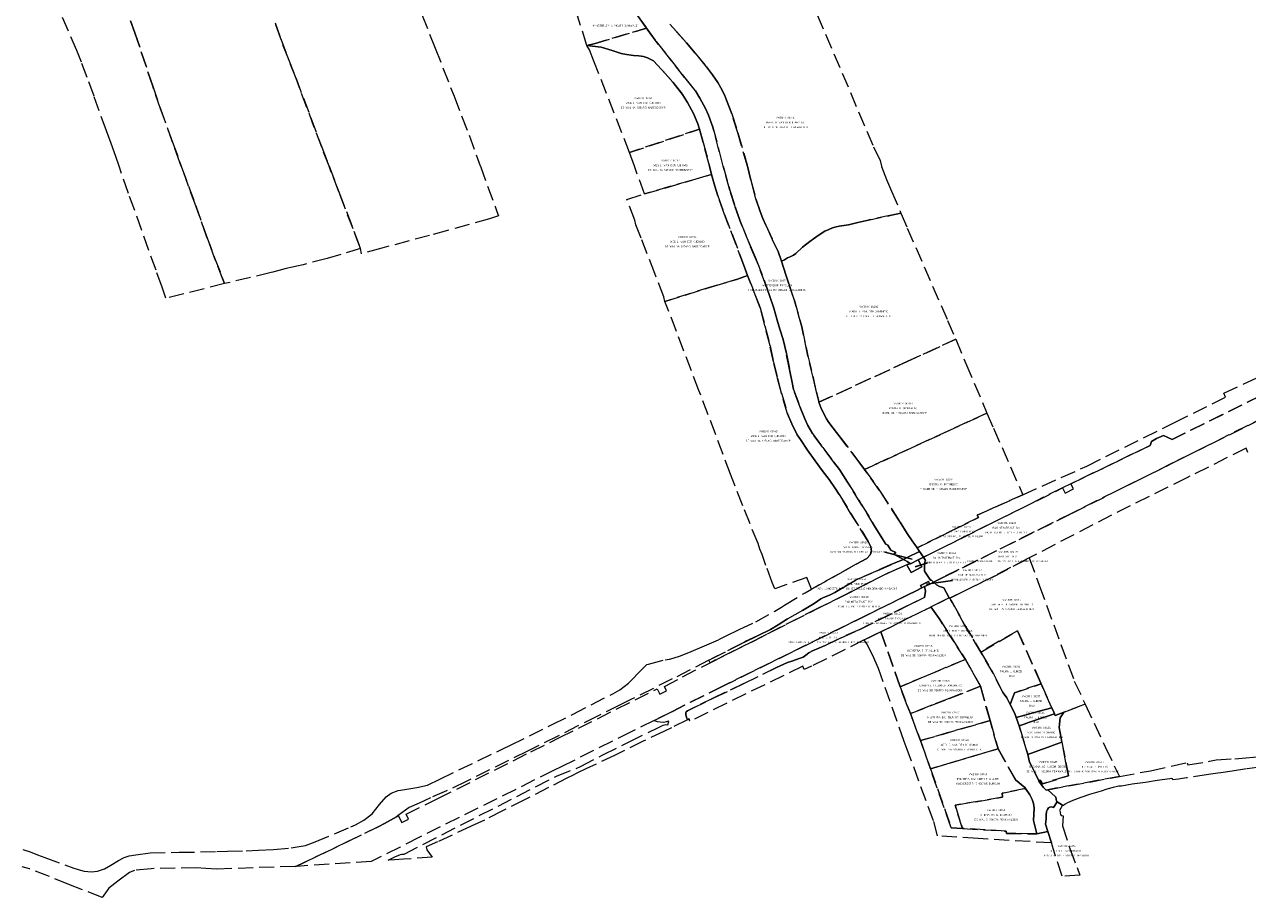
# Model space of a CAD drawing. Header units: metres. Extents: x 188526 to 197860, y 581431 to 587564.
# Tile 14 of 31: x 193414 to 194226, y 582515 to 583094. Entities that reach past the tile are written whole.
import ezdxf
from ezdxf.enums import TextEntityAlignment as Align

# ---------------------------------------------------------------- set-up
doc = ezdxf.new("R2010")
doc.units = ezdxf.units.M
doc.linetypes.add('DASHEDX2', pattern=[14, 10, -4])
doc.layers.add('B-WA-KG-GRENS_KADASTRAAL-G', color=150, linetype='DASHEDX2', lineweight=18)
doc.layers.add('B-WA-KG-GRENS_KADASTRAAL-T50', color=130, linetype='Continuous', lineweight=50)
doc.styles.add('NLCS-ISO-T25', font='NLCS-ISO.ttf', dxfattribs={"height": 2.5})

msp = doc.modelspace()

# ---------------------------------------------------------------- linework, layer by layer
at = {"flags": 128}
for points in [[(194003.23, 582739.24), (193985.01, 582743.82)], [(194013.39, 582736.78), (194005.26, 582734.09)], [(194012.86, 582722.66), (194030.07, 582724.99)]]:
    msp.add_lwpolyline(points, dxfattribs=at)
at = {"layer": 'B-WA-KG-GRENS_KADASTRAAL-G'}
for points in [[(193929.32, 583126.23), (193977.61, 583012.89), (193982.01, 583003.79), (193982.93, 583000), (193982.96, 582999.85), (193986.25, 582991.3), (193989.53, 582983.53), (193995.66, 582968.92), (193989.6, 582967.51), (193973.07, 582964.04), (193967.14, 582962.59), (193961.03, 582961.21), (193954.78, 582960.13), (193952.69, 582959.75), (193950.3, 582959.12), (193947.93, 582958.1), (193945.36, 582956.8), (193940.85, 582953.94), (193937.82, 582951.89), (193935.28, 582949.99), (193930.41, 582946.2), (193925.98, 582942.16), (193924.46, 582941), (193922.68, 582940.02), (193920.53, 582939.13), (193918.42, 582937.82), (193916.48, 582936.89), (193914.34, 582943.44), (193914.34, 582943.44), (193911.49, 582949.18), (193906.16, 582960.96), (193904.02, 582965.3), (193902.29, 582970.03), (193899.56, 582978.31), (193896.27, 582990.73), (193893.94, 583000), (193887.58, 583022.13), (193883.52, 583034.77), (193880.08, 583043.95), (193878.64, 583047.29), (193876.24, 583052.14), (193874.34, 583055.53), (193870.77, 583060.77), (193866.79, 583065.92), (193859.27, 583075.08), (193853.54, 583081.83), (193846.72, 583089.4), (193842.46, 583094.24)], [(193484.47, 583096.53), (193487.39, 583088.6), (193499.16, 583053.23), (193504.25, 583038.18), (193512.41, 583016.06), (193517.26, 583002.46), (193518.16, 583000), (193527.79, 582973.66), (193534.84, 582953.67), (193540.23, 582939.13), (193545.99, 582924.32), (193546.92, 582922.08), (193507.96, 582912.36), (193505.34, 582919.78), (193505.34, 582919.78), (193501.36, 582930.99), (193483.13, 582981.91), (193476.86, 583000), (193474.63, 583006.46), (193471.49, 583015), (193468.44, 583023.56), (193460.21, 583046.55), (193455.64, 583058.84), (193451.85, 583068.98), (193448.75, 583076.77), (193437.39, 583103.07)], [(193580.45, 583095.16), (193584.13, 583084.48), (193594.28, 583058.28), (193611.33, 583012.7), (193616.21, 583000), (193616.21, 583000), (193622.69, 582983.1), (193637.12, 582945.41), (193623.98, 582941.46), (193614.88, 582938.83), (193599.09, 582934.64), (193594.77, 582933.65), (193591.9, 582933.06), (193587.78, 582932.12), (193577.71, 582929.48), (193546.92, 582922.08), (193545.99, 582924.32), (193540.23, 582939.13), (193534.84, 582953.67), (193527.79, 582973.66), (193518.16, 583000), (193517.26, 583002.46), (193512.41, 583016.06), (193504.25, 583038.18), (193499.16, 583053.23), (193487.39, 583088.6), (193484.47, 583096.53)], [(193677.8, 583100.7), (193686.67, 583078.35), (193699.16, 583046.43), (193709.11, 583020.71), (193716.62, 583000.19), (193716.69, 583000), (193726.38, 582973.33), (193727.5, 582969.98), (193728.73, 582967.01), (193722.75, 582965.17), (193694.93, 582957.44), (193682.99, 582954.09), (193651.2, 582945.58), (193637.8, 582941.89), (193637.12, 582945.41), (193637.12, 582945.41), (193622.69, 582983.1), (193616.21, 583000), (193611.33, 583012.7), (193594.28, 583058.28), (193584.13, 583084.48), (193580.45, 583095.16)], [(193842.46, 583094.24), (193846.72, 583089.4), (193853.54, 583081.83), (193859.27, 583075.08), (193866.79, 583065.92), (193870.77, 583060.77), (193874.34, 583055.53), (193876.24, 583052.14), (193878.64, 583047.29), (193880.08, 583043.95), (193883.52, 583034.77), (193887.58, 583022.13), (193893.94, 583000), (193896.27, 582990.73), (193899.56, 582978.31), (193902.29, 582970.03), (193904.02, 582965.3), (193906.16, 582960.96), (193911.49, 582949.18), (193914.34, 582943.44), (193916.48, 582936.89), (193919.39, 582927.98), (193921.28, 582921.91), (193924.88, 582911.65), (193929.96, 582893.34), (193934, 582874.23), (193937.47, 582859.86), (193939.64, 582849.98), (193941.2, 582843.88), (193941.4, 582843.35), (193942.73, 582839.82), (193945, 582834.84), (193946.3, 582832.38), (193947.44, 582830.63), (193949.35, 582828.22), (193954.67, 582821.26), (193968.54, 582802.86), (193971.6, 582798.67), (193981.65, 582784.87), (193995.17, 582763.85), (194000, 582756.29), (194003.63, 582750.79), (194005.09, 582748.85), (194006.57, 582746.65), (194008.1, 582744.37), (194000, 582740.35), (193997.66, 582739.19), (193997.41, 582739.06), (193997.41, 582739.06), (193991.02, 582742.59), (193992.41, 582743.56), (193989.18, 582745.21), (193987.07, 582748.55), (193985.74, 582749.09), (193983.12, 582753.4), (193978.06, 582761.5), (193969.49, 582775.78), (193960.34, 582790.33), (193955, 582798.7), (193950.94, 582803.9), (193944, 582813.36), (193937.13, 582822.52), (193933.96, 582827.98), (193931.93, 582832.39), (193928.65, 582840.62), (193924.46, 582851.8), (193923.5, 582856.56), (193921.86, 582865.1), (193919.76, 582875.62), (193917.73, 582885.06), (193915.35, 582891.82), (193913.54, 582897.88), (193911.35, 582905.75), (193908.65, 582914.2), (193905.99, 582921.8), (193900, 582937.35), (193895.69, 582947.33), (193889.14, 582963.53), (193885.72, 582972.95), (193882.28, 582984.05), (193877.71, 583000), (193875.23, 583009.86), (193870.99, 583025.89), (193868.14, 583033.85), (193865.99, 583038.32), (193862.42, 583045.09), (193859.39, 583050.03), (193852.37, 583058.79), (193833.29, 583082.88), (193826.92, 583091.73), (193820.8, 583100.24)], [(193412.96, 582546.46), (193417.88, 582544.85), (193422.75, 582543.05), (193427.67, 582541.18), (193446.74, 582534.04), (193451.19, 582532.75), (193453.75, 582532.04), (193458.54, 582531.6), (193462.61, 582532.08), (193467.19, 582533.72), (193471.34, 582536.04), (193476.36, 582539.26), (193480.25, 582541.25), (193483.62, 582542.33), (193487.94, 582543.02), (193497.43, 582544.21), (193516.81, 582544.65), (193541.73, 582545.1), (193548.83, 582545.28), (193561.12, 582545.66), (193569.39, 582545.98), (193579.24, 582546.45), (193591.17, 582547.53), (193596.27, 582548.38), (193600.64, 582549.25), (193606.91, 582551.56), (193630.77, 582561.52), (193633.74, 582562.94), (193639.27, 582565.94), (193644.73, 582570.17), (193649.79, 582576.28), (193654.23, 582581.36), (193657.42, 582583.83), (193662.02, 582585.57), (193666.45, 582586.32), (193674.42, 582587.61), (193681.45, 582589.17), (193689.75, 582593.27), (193731.51, 582613.27), (193736.64, 582615.74), (193764.4, 582629.44), (193777.75, 582636.2), (193804.53, 582649.84), (193809.22, 582652.43), (193815.04, 582656.8), (193817.88, 582659.7), (193821.39, 582663.52), (193827.11, 582669.22), (193828.31, 582669.51), (193839.2, 582672.45), (193840.64, 582672.54), (193842.11, 582672.73), (193844.51, 582673.41), (193849.55, 582675.02), (193856.56, 582677.9), (193865.47, 582681.71), (193874.89, 582685.89), (193879.43, 582688.07), (193888.34, 582692.54), (193899.42, 582697.65), (193912.06, 582704.7), (193916.55, 582707.42), (193918.45, 582708.62), (193932.16, 582716.93), (193936.37, 582719.28), (193938.07, 582720.2), (193953.82, 582729.01), (193966.07, 582735.96), (193973.12, 582739.71), (193975.47, 582742.03), (193976.15, 582744.29), (193975.89, 582747.49), (193974.07, 582750.98), (193962.32, 582769.77), (193954.86, 582782.22), (193952.38, 582785.95), (193948.13, 582792.05), (193943.56, 582798.07), (193938.8, 582804.53), (193933.76, 582811.57), (193929.15, 582818.59), (193926.89, 582821.73), (193923.38, 582829.07), (193920.59, 582835.6), (193916.41, 582849.41), (193913.91, 582859.31), (193911.23, 582870.19), (193908.89, 582880.89), (193905.53, 582894.03), (193902.39, 582905.92), (193901.24, 582908.94), (193894.02, 582927.53), (193891.34, 582934.76), (193878.75, 582967.97), (193874.19, 582980.36), (193872.21, 582986.72), (193870.01, 582994.53), (193868.69, 583000), (193868.25, 583001.82), (193864.51, 583015.82), (193862.11, 583024.69), (193860.96, 583028.23), (193858.13, 583034.98), (193854.08, 583042.21), (193850.86, 583047.72), (193844.46, 583055.91), (193836.84, 583064.3), (193831.52, 583070.01), (193827.63, 583071.92), (193824.83, 583072.93), (193821.76, 583073.23), (193818.25, 583073.57), (193813.7, 583074.13), (193810.01, 583074.87), (193804.21, 583076.79), (193796.84, 583079.05), (193787.34, 583080.04), (193792.75, 583081.48), (193826.92, 583091.73), (193833.29, 583082.88), (193852.37, 583058.79), (193859.39, 583050.03), (193862.42, 583045.09), (193865.99, 583038.32), (193868.14, 583033.85), (193870.99, 583025.89), (193875.23, 583009.86), (193877.71, 583000), (193882.28, 582984.05), (193885.72, 582972.95), (193889.14, 582963.53), (193895.69, 582947.33), (193900, 582937.35), (193905.99, 582921.8), (193908.65, 582914.2), (193911.35, 582905.75), (193913.54, 582897.88), (193915.35, 582891.82), (193917.73, 582885.06), (193919.76, 582875.62), (193921.86, 582865.1), (193923.5, 582856.56), (193924.46, 582851.8), (193928.65, 582840.62), (193931.93, 582832.39), (193933.96, 582827.98), (193937.13, 582822.52), (193944, 582813.36), (193950.94, 582803.9), (193955, 582798.7), (193960.34, 582790.33), (193969.49, 582775.78), (193978.06, 582761.5), (193983.12, 582753.4), (193985.74, 582749.09), (193987.07, 582748.55), (193989.18, 582745.21), (193992.41, 582743.56), (193991.02, 582742.59), (193997.41, 582739.06), (193990.3, 582736.08), (193980.42, 582731.7), (193966.98, 582725.89), (193957.46, 582720.48), (193951.92, 582717.11), (193948.38, 582715.38), (193944.49, 582713.7), (193942.59, 582712.91), (193938.11, 582709.77), (193930.41, 582705.23), (193920.56, 582699.54), (193914.33, 582695.67), (193909.2, 582692.55), (193901.07, 582688.55), (193891.49, 582683.95), (193868.32, 582672.11), (193844.03, 582659.69), (193816.91, 582646.2), (193809.04, 582642.29), (193794.45, 582635.02), (193781.34, 582628.57), (193768.02, 582621.74), (193747.87, 582611.76), (193707.14, 582591.61), (193694.13, 582585.36), (193683.65, 582580.76), (193676, 582577.32), (193669.35, 582574.36), (193662.09, 582569.02), (193660.89, 582568.14), (193652.96, 582563.83), (193648.74, 582561.55), (193628.74, 582551.71), (193599.72, 582537.91), (193594.17, 582535.27), (193593.77, 582535.25), (193541.75, 582533.49), (193534.32, 582533.96), (193528.06, 582534.22), (193498.15, 582533.76), (193486.98, 582532.56), (193485.22, 582531.9), (193483.75, 582531.2), (193475.99, 582525.55), (193469.98, 582520.88), (193465.58, 582514.61), (193443.58, 582523.31), (193417.32, 582533.71), (193412.51, 582534.92)], [(194413.92, 582921.53), (194176.18, 582803.05), (194109.37, 582769.75), (194024.06, 582727.26), (194017.39, 582723.95), (194017.39, 582723.95), (194016.16, 582725.34), (194015.38, 582725.27), (194014.6, 582726.6), (194011.48, 582731.3), (194011.46, 582734.83), (194011.58, 582737.32), (194012.01, 582738.35), (194010.71, 582740.48), (194103, 582786.51), (194104.7, 582783.09), (194110.33, 582785.89), (194108.66, 582789.24), (194161.26, 582814.68), (194162.04, 582817.25), (194165.49, 582819.19), (194170.09, 582821.36), (194175.75, 582818.52), (194322.17, 582891.23)], [(194226.02, 582810), (194224.96, 582812.82), (194187.57, 582794.22), (194187.57, 582794.22), (194185.56, 582793.22), (194135.5, 582768.33), (194080.98, 582740.04), (194057.82, 582728.02), (194028.2, 582713.3), (194027.91, 582713.52), (194024.25, 582720.25), (194022.94, 582720.54), (194021.42, 582721.04), (194019.5, 582722.17), (194017.39, 582723.95), (194024.06, 582727.26), (194109.37, 582769.75), (194176.18, 582803.05), (194413.92, 582921.53)], [(194322.17, 582891.23), (194175.75, 582818.52), (194170.09, 582821.36), (194165.49, 582819.19), (194162.04, 582817.25), (194161.26, 582814.68), (194108.66, 582789.24), (194103, 582786.51), (194010.71, 582740.48), (194008.1, 582744.37), (194006.57, 582746.65), (194047.26, 582766.88), (194046.45, 582768.42), (194076.66, 582781.94), (194119.25, 582801.01), (194172.52, 582827.51), (194174.34, 582828.41), (194177.36, 582829.91), (194211.23, 582846.75), (194210.2, 582849.36), (194244.5, 582865.45)], [(194235.61, 582601.3), (194225.23, 582600), (194215.69, 582598.55), (194208.18, 582597.45), (194206.13, 582597.14), (194199.82, 582596.22), (194185.25, 582593.96), (194179.98, 582593.28), (194176.19, 582592.79), (194176.02, 582593.29), (194175.87, 582593.5), (194175.56, 582593.68), (194174.29, 582593.48), (194165.9, 582592.22), (194158.11, 582590.98), (194149.34, 582589.8), (194142.27, 582588.61), (194140.39, 582588.5), (194136.75, 582587.58), (194132.45, 582586.6), (194128.62, 582585.17), (194120.88, 582582.92), (194115.15, 582581.03), (194109.93, 582579.11), (194106.31, 582577.54), (194104.75, 582576.61), (194103.68, 582575.78), (194103.22, 582575.7), (194102.95, 582575.88), (194099.51, 582578.18), (194099.08, 582578.55), (194098.64, 582581.2), (194098.41, 582581.48), (194093.37, 582586.18), (194140.85, 582594.97), (194161.45, 582598.79), (194185.68, 582604.12), (194186.19, 582602.72), (194200.56, 582605.05), (194204.95, 582606.1), (194217.45, 582606.78), (194222.2, 582607.02), (194235.1, 582608.41)]]:
    msp.add_lwpolyline(points, dxfattribs=at)
for points in [[(193826.92, 583091.73), (193792.75, 583081.48), (193787.34, 583080.04), (193781.15, 583099.86), (193814.96, 583110.43), (193816.89, 583106.96), (193832.8, 583111.68), (193834.42, 583112.17), (193835.67, 583107.97), (193835.2, 583107.83), (193819.12, 583103.05), (193820.8, 583100.24), (193826.92, 583091.73)], [(193815.61, 583009.04), (193791.99, 583069.81), (193789.02, 583077.3), (193787.34, 583080.04), (193796.84, 583079.05), (193804.21, 583076.79), (193810.01, 583074.87), (193813.7, 583074.13), (193818.25, 583073.57), (193821.76, 583073.23), (193824.83, 583072.93), (193827.63, 583071.92), (193831.52, 583070.01), (193836.84, 583064.3), (193844.46, 583055.91), (193850.86, 583047.72), (193854.08, 583042.21), (193858.13, 583034.98), (193860.96, 583028.23), (193862.11, 583024.69), (193815.61, 583009.04)], [(193825.59, 582981.6), (193818.9, 583000), (193815.61, 583009.04), (193862.11, 583024.69), (193864.51, 583015.82), (193868.25, 583001.82), (193868.69, 583000), (193870.01, 582994.53), (193825.59, 582981.6)], [(193813.86, 582978), (193825.59, 582981.6), (193870.01, 582994.53), (193872.21, 582986.72), (193874.19, 582980.36), (193878.75, 582967.97), (193891.34, 582934.76), (193894.02, 582927.53), (193887.34, 582925.14), (193870.1, 582919.98), (193839.18, 582910.3), (193838.4, 582913.25), (193832.47, 582928.72), (193823.31, 582952.19), (193819.83, 582961.03), (193819.16, 582964.11), (193813.86, 582978)], [(193941.4, 582843.35), (193941.2, 582843.88), (193939.64, 582849.98), (193937.47, 582859.86), (193934, 582874.23), (193929.96, 582893.34), (193924.88, 582911.65), (193921.28, 582921.91), (193919.39, 582927.98), (193916.48, 582936.89), (193918.42, 582937.82), (193920.53, 582939.13), (193922.68, 582940.02), (193924.46, 582941), (193925.98, 582942.16), (193930.41, 582946.2), (193935.28, 582949.99), (193937.82, 582951.89), (193940.85, 582953.94), (193945.36, 582956.8), (193947.93, 582958.1), (193950.3, 582959.12), (193952.69, 582959.75), (193954.78, 582960.13), (193961.03, 582961.21), (193967.14, 582962.59), (193973.07, 582964.04), (193989.6, 582967.51), (193995.66, 582968.92), (194000, 582958.98), (194026.74, 582897.68), (194032.17, 582885.12), (194000, 582870.32), (193941.4, 582843.35)], [(193936.37, 582719.28), (193933.22, 582727.12), (193912.03, 582719.48), (193910.36, 582723.61), (193906.15, 582735.06), (193903.68, 582742.2), (193902.17, 582745.85), (193900.92, 582749.67), (193890.75, 582774.66), (193882.77, 582795.62), (193861.75, 582851.17), (193839.18, 582910.3), (193870.1, 582919.98), (193887.34, 582925.14), (193894.02, 582927.53), (193901.24, 582908.94), (193902.39, 582905.92), (193905.53, 582894.03), (193908.89, 582880.89), (193911.23, 582870.19), (193913.91, 582859.31), (193916.41, 582849.41), (193920.59, 582835.6), (193923.38, 582829.07), (193926.89, 582821.73), (193929.15, 582818.59), (193933.76, 582811.57), (193938.8, 582804.53), (193943.56, 582798.07), (193948.13, 582792.05), (193952.38, 582785.95), (193954.86, 582782.22), (193962.32, 582769.77), (193974.07, 582750.98), (193975.89, 582747.49), (193976.15, 582744.29), (193975.47, 582742.03), (193973.12, 582739.71), (193966.07, 582735.96), (193953.82, 582729.01), (193938.07, 582720.2), (193936.37, 582719.28)], [(194000, 582811.77), (193971.6, 582798.67), (193968.54, 582802.86), (193954.67, 582821.26), (193949.35, 582828.22), (193947.44, 582830.63), (193946.3, 582832.38), (193945, 582834.84), (193942.73, 582839.82), (193941.4, 582843.35), (194000, 582870.32), (194032.17, 582885.12), (194038.97, 582869), (194052.89, 582836.17), (194000, 582811.77)], [(194000, 582811.77), (194052.89, 582836.17), (194057.24, 582826.06), (194076.66, 582781.94), (194046.45, 582768.42), (194047.26, 582766.88), (194006.57, 582746.65), (194005.09, 582748.85), (194003.63, 582750.79), (194000, 582756.29), (193995.17, 582763.85), (193981.65, 582784.87), (193971.6, 582798.67), (194000, 582811.77)], [(193997.41, 582739.06), (193997.66, 582739.19), (194000, 582740.35), (194008.1, 582744.37), (194010.71, 582740.48), (194007.18, 582738.71), (194002.1, 582736.18), (194000, 582737.69), (193998.44, 582738.49), (193997.41, 582739.06)], [(193660.89, 582568.14), (193662.09, 582569.02), (193664.42, 582564.36), (193669.02, 582566.66), (193667.35, 582570), (193688.43, 582580.25), (193750.14, 582611.35), (193769.26, 582620.77), (193833.89, 582653.16), (193835.66, 582649.57), (193840.22, 582651.84), (193838.81, 582654.67), (193850.85, 582661.11), (193869.14, 582670.44), (193869.19, 582670.46), (193897.86, 582684.8), (193940.88, 582706.72), (193958.85, 582715.61), (193987.96, 582730.41), (193999.77, 582735.49), (194000, 582735.06), (194002.47, 582730.34), (194009.61, 582734.07), (194007.18, 582738.71), (194010.71, 582740.48), (194012.01, 582738.35), (194011.58, 582737.32), (194011.46, 582734.83), (194011.48, 582731.3), (194014.6, 582726.6), (194015.38, 582725.27), (194016.16, 582725.34), (194017.39, 582723.95), (194014.9, 582722.71), (194013.99, 582724.46), (194008.81, 582721.75), (194009.65, 582720.11), (194005.94, 582718.27), (194000, 582715.32), (193970.44, 582700.66), (193877.17, 582654.78), (193843.7, 582637.92), (193831.98, 582632.16), (193816.82, 582624.7), (193770.61, 582601.56), (193765.21, 582598.88), (193676.21, 582554.61), (193663.31, 582548.15), (193644.14, 582538.61), (193597.31, 582535.44), (193594.17, 582535.27), (193599.72, 582537.91), (193628.74, 582551.71), (193648.74, 582561.55), (193652.96, 582563.83), (193660.89, 582568.14)], [(193990.3, 582736.08), (193997.41, 582739.06), (193998.44, 582738.49), (194000, 582737.69), (194002.1, 582736.18), (194000, 582735.56), (193999.77, 582735.49), (193987.96, 582730.41), (193958.85, 582715.61), (193940.88, 582706.72), (193897.86, 582684.8), (193869.19, 582670.46), (193869.14, 582670.44), (193868.32, 582672.11), (193891.49, 582683.95), (193901.07, 582688.55), (193909.2, 582692.55), (193914.33, 582695.67), (193920.56, 582699.54), (193930.41, 582705.23), (193938.11, 582709.77), (193942.59, 582712.91), (193944.49, 582713.7), (193948.38, 582715.38), (193951.92, 582717.11), (193957.46, 582720.48), (193966.98, 582725.89), (193980.42, 582731.7), (193990.3, 582736.08)], [(194000, 582735.06), (193999.77, 582735.49), (194000, 582735.56), (194002.1, 582736.18), (194007.18, 582738.71), (194009.61, 582734.07), (194002.47, 582730.34), (194000, 582735.06)], [(194048.78, 582677.56), (194038.07, 582695.58), (194030.02, 582710.25), (194028.92, 582712.01), (194028.2, 582713.3), (194057.82, 582728.02), (194080.98, 582740.04), (194087.57, 582721.92), (194110.86, 582658.32), (194118.05, 582642.96), (194103.5, 582637.53), (194098.11, 582635.52), (194097.68, 582636.48), (194097.2, 582637.57), (194095.86, 582640.6), (194088.83, 582656.5), (194073.19, 582691.7), (194048.78, 582677.56)], [(193659.7, 582539.57), (193655.44, 582539.37), (193659.77, 582541.52), (193663.63, 582543.16), (193664.46, 582543.31), (193666.07, 582543.49), (193767.12, 582595.13), (193783.2, 582601.51), (193797.95, 582609.25), (193815.36, 582617.96), (193834.85, 582627.51), (193837.87, 582628.92), (193839.76, 582629.54), (193841.09, 582629.29), (193841.78, 582631.39), (193841.55, 582631.76), (193840.25, 582631.14), (193838.52, 582630.86), (193835.95, 582631.03), (193834.12, 582631.2), (193832.96, 582631.61), (193832.05, 582632.11), (193831.98, 582632.16), (193843.7, 582637.92), (193877.17, 582654.78), (193970.44, 582700.66), (194000, 582715.32), (194005.94, 582718.27), (194009.65, 582720.11), (194011.52, 582721.03), (194012.09, 582717.9), (194011.4, 582713.78), (194000, 582708.16), (193968.41, 582692.57), (193956.22, 582687.05), (193945.59, 582681.98), (193937.07, 582678.26), (193934.71, 582676.96), (193932.68, 582675.59), (193930.9, 582674.16), (193928.97, 582673.4), (193923.46, 582671.56), (193920.54, 582670.59), (193913.3, 582667.28), (193891.59, 582656.6), (193871.56, 582647.11), (193857.24, 582639.98), (193854.16, 582638.5), (193853.25, 582637.76), (193853.12, 582637.5), (193852.92, 582637.1), (193853.05, 582635.96), (193853.46, 582634.33), (193854.08, 582632.6), (193843.53, 582627.3), (193838.76, 582625.09), (193824.79, 582618.31), (193806.11, 582609.21), (193786.71, 582600), (193781.2, 582597.35), (193777.83, 582595.7), (193774.01, 582593.84), (193761.82, 582587.62), (193746.03, 582579.44), (193731.3, 582572.07), (193719.33, 582566.03), (193710.58, 582561.88), (193688.16, 582551.6), (193680.73, 582548.33), (193681.1, 582546.33), (193684.6, 582541.48), (193665.66, 582540.02), (193659.7, 582539.57)], [(193855.7, 582631.64), (193855.16, 582633.14), (193854.08, 582632.6), (193853.46, 582634.33), (193853.05, 582635.96), (193852.92, 582637.1), (193853.12, 582637.5), (193853.25, 582637.76), (193854.16, 582638.5), (193857.24, 582639.98), (193871.56, 582647.11), (193891.59, 582656.6), (193913.3, 582667.28), (193920.54, 582670.59), (193923.46, 582671.56), (193928.97, 582673.4), (193930.9, 582674.16), (193932.68, 582675.59), (193934.71, 582676.96), (193937.07, 582678.26), (193945.59, 582681.98), (193956.22, 582687.05), (193968.41, 582692.57), (194000, 582708.16), (194011.4, 582713.78), (194012.09, 582717.9), (194011.52, 582721.03), (194014.9, 582722.71), (194017.39, 582723.95), (194019.5, 582722.17), (194021.42, 582721.04), (194022.94, 582720.54), (194024.25, 582720.25), (194027.91, 582713.52), (194015.68, 582707.46), (194015.17, 582707.21), (194000, 582699.71), (193982.51, 582691.07), (193971.38, 582685.55), (193936.33, 582668.15), (193931.59, 582665.87), (193930.59, 582668.15), (193855.7, 582631.64)], [(194011.52, 582721.03), (194009.65, 582720.11), (194008.81, 582721.75), (194013.99, 582724.46), (194014.9, 582722.71), (194011.52, 582721.03)], [(194038.61, 582672.66), (194021.08, 582699.9), (194015.68, 582707.46), (194027.91, 582713.52), (194028.2, 582713.3), (194028.92, 582712.01), (194030.02, 582710.25), (194038.07, 582695.58), (194048.78, 582677.56), (194056.91, 582663.63), (194063.67, 582650.55), (194066.14, 582647.15), (194068.32, 582642.74), (194071.29, 582636.74), (194072.25, 582634.01), (194074.19, 582628.51), (194074.72, 582627.01), (194079.56, 582611.07), (194079.91, 582609.57), (194081.11, 582604.5), (194082.18, 582602.54), (194084.71, 582597.49), (194087.32, 582591.98), (194087.38, 582591.89), (194090.21, 582587.76), (194092.23, 582585.98), (194093.37, 582586.18), (194098.41, 582581.48), (194098.64, 582581.2), (194099.08, 582578.55), (194099.51, 582578.18), (194097.14, 582574.38), (194096.41, 582574.66), (194095.67, 582574.79), (194094.6, 582574.6), (194093.68, 582574.09), (194093.04, 582573.13), (194092.5, 582571.74), (194092.2, 582569.2), (194092.13, 582566.79), (194091.82, 582563.34), (194093.21, 582558.36), (194086.07, 582556.83), (194083.74, 582565.63), (194084.24, 582573.94), (194083.86, 582576.98), (194082.99, 582579.77), (194081.28, 582582.74), (194078.51, 582587.08), (194077.92, 582587.55), (194071.79, 582592.68), (194060.22, 582613.3), (194054.95, 582632.01), (194048.52, 582654.8), (194038.61, 582672.66)], [(193995.31, 582654.54), (193982.51, 582691.07), (194000, 582699.71), (194015.17, 582707.21), (194015.68, 582707.46), (194021.08, 582699.9), (194038.61, 582672.66), (194000, 582656.5), (193995.31, 582654.54)], [(193995.31, 582654.54), (194000, 582642.11), (194002.04, 582636.7), (194008.78, 582618.74), (194015.32, 582600.09), (194029.21, 582560.85), (194036.61, 582560.41), (194065.61, 582558.7), (194065.78, 582557.19), (194086.07, 582556.83), (194093.21, 582558.36), (194095.62, 582550.86), (194046.94, 582553.83), (194020.04, 582555.47), (194017.41, 582565.61), (194000, 582612.82), (193998, 582618.25), (193980.86, 582666.67), (193976.86, 582675.77), (193973.21, 582682.97), (193971.38, 582685.55), (193982.51, 582691.07), (193995.31, 582654.54)], [(194068.32, 582642.74), (194066.14, 582647.15), (194063.67, 582650.55), (194056.91, 582663.63), (194048.78, 582677.56), (194073.19, 582691.7), (194088.83, 582656.5), (194071.09, 582650.46), (194068.32, 582642.74)], [(193995.31, 582654.54), (194000, 582656.5), (194038.61, 582672.66), (194048.52, 582654.8), (194027.75, 582646.71), (194016.2, 582642.21), (194002.04, 582636.7), (194000, 582642.11), (193995.31, 582654.54)], [(194002.04, 582636.7), (194016.2, 582642.21), (194027.75, 582646.71), (194048.52, 582654.8), (194054.95, 582632.01), (194008.78, 582618.74), (194002.04, 582636.7)], [(194068.32, 582642.74), (194071.09, 582650.46), (194088.83, 582656.5), (194095.86, 582640.6), (194087.49, 582638.27), (194078, 582635.63), (194072.25, 582634.01), (194071.29, 582636.74), (194068.32, 582642.74)], [(194072.25, 582634.01), (194078, 582635.63), (194087.49, 582638.27), (194095.86, 582640.6), (194097.2, 582637.57), (194097.68, 582636.48), (194089.08, 582633.61), (194079.7, 582630.48), (194078.24, 582630), (194074.19, 582628.51), (194072.25, 582634.01)], [(194090.21, 582587.76), (194087.38, 582591.89), (194087.56, 582592.01), (194088.18, 582592.43), (194089.72, 582590.18), (194106.07, 582595.07), (194107.06, 582595.36), (194105.31, 582604.26), (194102.66, 582617.77), (194102.15, 582620.37), (194100.77, 582627.41), (194101.57, 582633.9), (194103.61, 582637.18), (194103.5, 582637.53), (194118.05, 582642.96), (194131.32, 582614.65), (194140.85, 582594.97), (194093.37, 582586.18), (194092.23, 582585.98), (194090.21, 582587.76)], [(194008.78, 582618.74), (194054.95, 582632.01), (194060.22, 582613.3), (194015.32, 582600.09), (194008.78, 582618.74)], [(194098.11, 582635.52), (194103.5, 582637.53), (194103.61, 582637.18), (194101.57, 582633.9), (194100.77, 582627.41), (194102.15, 582620.37), (194102.66, 582617.77), (194098.9, 582616.37), (194093.52, 582614.47), (194086.68, 582612.01), (194079.91, 582609.57), (194079.56, 582611.07), (194074.72, 582627.01), (194074.19, 582628.51), (194078.24, 582630), (194079.7, 582630.48), (194089.08, 582633.61), (194097.68, 582636.48), (194098.11, 582635.52)], [(194087.56, 582592.01), (194087.38, 582591.89), (194087.32, 582591.98), (194084.71, 582597.49), (194082.18, 582602.54), (194081.11, 582604.5), (194079.91, 582609.57), (194086.68, 582612.01), (194093.52, 582614.47), (194098.9, 582616.37), (194102.66, 582617.77), (194105.31, 582604.26), (194107.06, 582595.36), (194106.07, 582595.07), (194089.72, 582590.18), (194088.18, 582592.43), (194087.56, 582592.01)], [(194015.32, 582600.09), (194060.22, 582613.3), (194071.79, 582592.68), (194077.92, 582587.55), (194078.51, 582587.08), (194062.88, 582583.79), (194063.21, 582581.18), (194031.69, 582575.94), (194036.61, 582560.41), (194029.21, 582560.85), (194015.32, 582600.09)], [(194036.61, 582560.41), (194031.69, 582575.94), (194063.21, 582581.18), (194062.88, 582583.79), (194078.51, 582587.08), (194081.28, 582582.74), (194082.99, 582579.77), (194083.86, 582576.98), (194084.24, 582573.94), (194083.74, 582565.63), (194086.07, 582556.83), (194065.78, 582557.19), (194065.61, 582558.7), (194036.61, 582560.41)], [(194114.62, 582529.38), (194102.73, 582528.77), (194095.62, 582550.86), (194093.21, 582558.36), (194091.82, 582563.34), (194092.13, 582566.79), (194092.2, 582569.2), (194092.5, 582571.74), (194093.04, 582573.13), (194093.68, 582574.09), (194094.6, 582574.6), (194095.67, 582574.79), (194096.41, 582574.66), (194097.14, 582574.38), (194099.51, 582578.18), (194102.95, 582575.88), (194101.09, 582572.36), (194101.44, 582571.45), (194101.64, 582570.99), (194101.56, 582570.61), (194101.8, 582569.66), (194102.08, 582569.08), (194103.36, 582568.75), (194103.06, 582562.19), (194107.83, 582547.06), (194112.7, 582534.5), (194114.62, 582529.38)]]:
    msp.add_lwpolyline(points, close=True, dxfattribs=at)

# ---------------------------------------------------------------- texts
at = {"layer": 'B-WA-KG-GRENS_KADASTRAAL-T50', "style": 'NLCS-ISO-T25'}
for s, p in [('HYNSTEBLOM 4 9104BR DAMWALD', (193805.98, 583092.71)), ('VWD01K 00161', (193824.72, 583044.54)), ('DE WAL 1A 9254RG HARDEGARYP', (193824.72, 583038.29)), ('WEG L. VAN DER (LIEUWE)', (193824.72, 583041.42)), ('MARK H. VAN DER (HARMEN)', (193918.9, 583028.43)), ('VWD01K 00214', (193918.9, 583031.56)), ('DE HOEK 10 9269TT FEANWALDEN', (193918.9, 583025.31)), ('VWD01K 00163', (193842.81, 583003.15)), ('DE WAL 1A 9254RG HARDEGARYP', (193842.81, 582996.9)), ('WEG L. VAN DER (LIEUWE)', (193842.81, 583000.02)), ('DE WAL 1A 9254RG HARDEGARYP', (193853.94, 582946.16)), ('WEG L. VAN DER (LIEUWE)', (193853.94, 582949.29)), ('VWD01K 00164', (193853.94, 582952.41)), ('VWD01K 00171', (193913.61, 582923.45)), ('HARLINGERSTRWG 113 8914AZ LEEUWARDEN', (193913.61, 582917.2)), ('WETTERSKIP FRYSLAN', (193913.61, 582920.32)), ('VWD01K 00282', (193974.33, 582906.14)), ('DE HOEK 10 9269TT FEANWALDEN', (193974.33, 582899.89)), ('MARK H. VAN DER (HARMEN)', (193974.33, 582903.01)), ('VWD01K 00283', (193997.15, 582841.89)), ('T OARE EIN 1 9254RJ HARDEGARYP', (193997.15, 582835.64)), ('BOSMA K. (KORNELIS)', (193997.15, 582838.77)), ('DE WAL 1A 9254RG HARDEGARYP', (193907.67, 582817.16)), ('WEG L. VAN DER (LIEUWE)', (193907.67, 582820.28)), ('VWD01K 00143', (193907.67, 582823.41)), ('VWD01K 00284', (194024.13, 582791.41)), ('T OARE EIN 1 9254RJ HARDEGARYP', (194024.13, 582785.16)), ('BOSMA K. (KORNELIS)', (194024.13, 582788.28)), ('VWD01K 00457', (194036.07, 582760.04)), ('RAILINFRATRUST B.V.', (194065.92, 582759.42)), ('VWD01K 00401', (194065.92, 582762.54)), ('STATIONSHAL 17 3511CE UTRECHT', (194036.07, 582753.79)), ('NS VASTGOED B.V.', (194036.07, 582756.91)), ('MOREELSEPK 3 3511EP UTRECHT', (194065.92, 582756.29)), ('HARLINGERSTRWG 113 8914AZ LEEUWARDEN', (193967.45, 582743.45)), ('WETTERSKIP FRYSLAN', (193967.45, 582746.57)), ('VWD01K 00436', (193967.45, 582749.7)), ('VWD01K 00449', (194026.2, 582742.64)), ('VWD01K 00459', (194066.81, 582743.47)), ('MOREELSEPK 3 3511EP UTRECHT', (194026.2, 582736.39)), ('RAILINFRATRUST B.V.', (194026.2, 582739.51)), ('PARK LANGESTEIJN - 126 127 3342LG HENDRIK-IDO-AMBACHT', (194066.81, 582737.22)), ('RAIL SIDE B.V.', (194066.81, 582740.34)), ('RAILINFRATRUST B.V.', (194043.14, 582728.16)), ('VWD01K 00452', (194043.14, 582731.28)), ('PARK LANGESTEIJN - 126 127 3342LG HENDRIK-IDO-AMBACHT', (193966.39, 582719.02)), ('VWD01K 00451', (193966.39, 582725.27)), ('RAIL SIDE B.V.', (193966.39, 582722.14)), ('MOREELSEPK 3 3511EP UTRECHT', (194043.14, 582725.03)), ('RAILINFRATRUST B.V.', (193967.95, 582710.31)), ('VWD01K 00398', (193967.95, 582713.43)), ('VWD01K 00215', (194069.26, 582711.62)), ('MOREELSEPK 3 3511EP UTRECHT', (193967.95, 582707.18)), ('VWD01K 00438', (193990.13, 582702.36)), ('JONG W.R. DE (WOPKE REMMELT)', (194069.26, 582708.5)), ('DE WAL 79 9269RB FEANWALDEN', (194069.26, 582705.37)), ('HARLINGERSTRWG 113 8914AZ LEEUWARDEN', (193990.13, 582696.11)), ('WETTERSKIP FRYSLAN', (193990.13, 582699.23)), ('VWD01K 00175', (194033.64, 582694.14)), ('VWD01K 00453', (193947.62, 582689.71)), ('RAIL SIDE B.V.', (193947.62, 582686.59)), ('HARLINGERSTRWG 113 8914AZ LEEUWARDEN', (194033.64, 582687.89)), ('WETTERSKIP FRYSLAN', (194033.64, 582691.01)), ('PARK LANGESTEIJN - 126 127 3342LG HENDRIK-IDO-AMBACHT', (193947.62, 582683.46)), ('KOOISTRA T. (TJALLING)', (194010.56, 582677.88)), ('VWD01K 00145', (194010.56, 582681)), ('DE WAL 5E 9269RA FEANWALDEN', (194010.56, 582674.75)), ('TALMA L. (LINZE)', (194068.81, 582664.1)), ('VWD01K 00216', (194068.81, 582667.22)), ('JANSEN L.J. (LIJKELE JOHANNES)', (194021.91, 582654.68)), ('VWD01K 00146', (194021.91, 582657.8)), (' 0000', (194068.81, 582660.97)), ('DE WAL 5D 9269RA FEANWALDEN', (194021.91, 582651.55)), ('VWD01K 00217', (194082.09, 582647.53)), ('TALMA L. (LINZE)', (194082.09, 582644.4)), (' 0000', (194082.09, 582641.28)), ('HIEMSTRA B.C. (BERTUS CORNELIS)', (194028.49, 582633.64)), ('DE WAL 5C 9269RA FEANWALDEN', (194028.49, 582630.52)), ('VWD01K 00147', (194028.49, 582636.77)), ('TALMA L. (LINZE)', (194084.97, 582633.55)), ('VWD01K 00404', (194084.97, 582636.68)), (' 0000', (194084.97, 582630.43)), ('VOOLSTRA M. (MARK)', (194088.9, 582623.55)), ('VWD01K 00434', (194088.9, 582626.68)), ('ADEL C. VAN DEN (CLASINA)', (194034.5, 582615.38)), ('VWD01K 00148', (194034.5, 582618.51)), ('DE WAL 9 9269RA FEANWALDEN', (194088.9, 582620.43)), ('DE WAL 5B 9269RA FEANWALDEN', (194034.5, 582612.26)), ('DE WAL 11 9269RA FEANWALDEN', (194093.48, 582597.72)), ('BOSKMA J.G. (JACOB GOSSE)', (194093.48, 582600.85)), ('VWD01K 00435', (194093.48, 582603.97)), ('DE STREEK 26B 9254RL HURDEGARYP', (194124.05, 582597.61)), ('LIEZENGA P. (PIETER)', (194124.05, 582600.73)), ('VWD01K 00433', (194124.05, 582603.86)), ('KWEKERSSTR 17 9251HS BURGUM', (194046.92, 582589.55)), ('BONNEMA G.W. (GERRIT WILLEM)', (194046.92, 582592.68)), ('VWD01K 00149', (194046.92, 582595.8)), ('DE WAL 3 9269RA FEANWALDEN', (194058.88, 582565.7)), ('STIENSTRA G. (GERBEN)', (194058.88, 582568.83)), ('VWD01K 00150', (194058.88, 582571.95)), ('VWD01K 00176', (194105.72, 582548.12)), ('HYNSTEBLOM 4 9104BR DAMWALD', (194105.72, 582541.87)), ('GEMEENTE DANTUMADEEL', (194105.72, 582544.99))]:
    msp.add_text(s, height=1.25, dxfattribs=at).set_placement(p, align=Align.CENTER)

doc.saveas('drawing.dxf')
